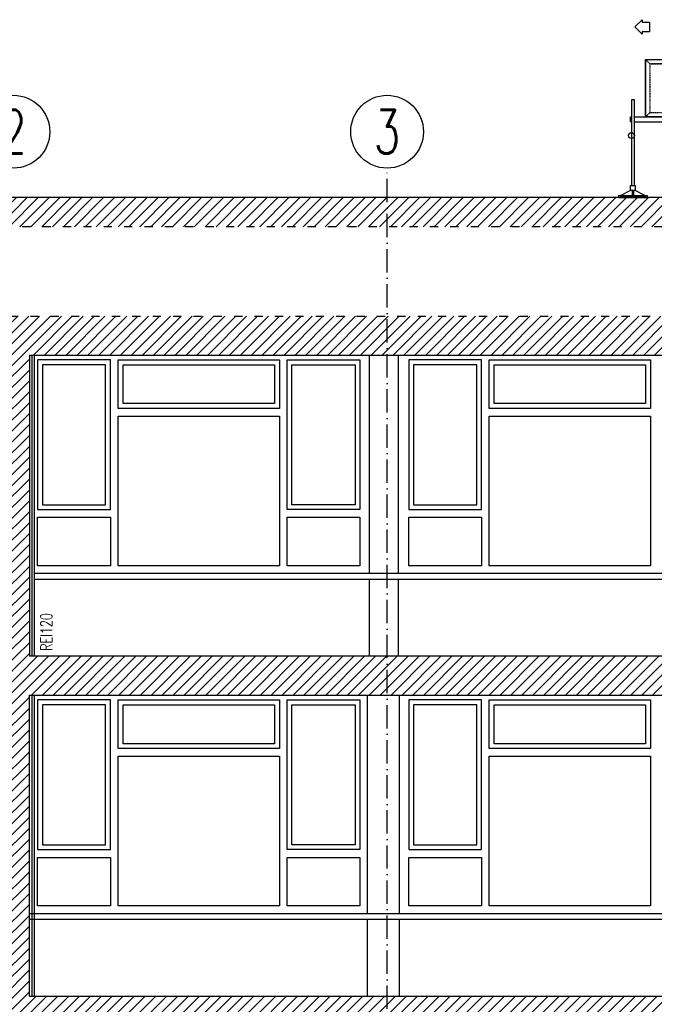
# Model space of a CAD drawing. Header units: millimetres. Extents: x 167273 to 188273, y -125105 to -88145.
# Tile 74 of 210: x 171948 to 172602, y -106164 to -105150. Entities that reach past the tile are written whole.
import ezdxf

# ---------------------------------------------------------------- set-up
doc = ezdxf.new("R2010")
doc.units = ezdxf.units.MM
for name, pattern in [('ACAD_ISO03W100', [30, 12, -18]), ('ACAD_ISO10W100', [18, 12, -3, 0, -3]), ('DASHED', [0.75, 0.5, -0.25]), ('WENT_2', [1.5, 0.5, -1])]:
    doc.linetypes.add(name, pattern=pattern)
for name, color, linetype in [('!_ppoz', 10, 'Continuous'), ('a-op_leader', 9, 'Continuous'), ('a-osie', 1, 'ACAD_ISO10W100'), ('b-cienka', 9, 'Continuous'), ('b-przerywana2', 2, 'ACAD_ISO03W100'), ('b-ściany', 2, 'Continuous'), ('FLUID-C-3-HID', 7, 'Continuous'), ('h-hatch', 8, 'Continuous'), ('strzalka', 7, 'Continuous')]:
    doc.layers.add(name, color=color, linetype=linetype)
doc.layers.add('FLUID-C-3', color=90, linetype='Continuous', lineweight=30)
doc.styles.add('PPAB_100', font='romans.shx', dxfattribs={"width": 0.7, "height": 12})
pattern_1 = [(45, (0, 10000), (-5.61266008, 5.61266008), [])]

# ---------------------------------------------------------------- blocks, each defined once
blk = doc.blocks.new('*U899')
at = {"color": 0, "linetype": 'ByBlock', "lineweight": -2}
for p, q in [((0, 150, 250), (0, 195, 295)), ((0, 195, -295), (0, 150, -250)), ((0, -150, 250), (0, 150, 250)), ((0, 150, 250), (0, 150, -250)), ((0, 150, -250), (0, -150, -250)), ((0, -195, 295), (0, -150, 250)), ((0, -150, -250), (0, -150, 250)), ((0, -195, -295), (0, -150, -250))]:
    blk.add_line(p, q, dxfattribs=at)
at = {"linetype": 'Continuous', "lineweight": -2}
for p, q in [((0, 195, 295), (0, -195, 295)), ((0, 195, -295), (0, 195, 295)), ((0, -195, -295), (0, 195, -295)), ((0, -195, 295), (0, -195, -295))]:
    blk.add_line(p, q, dxfattribs=at)
blk = doc.blocks.new('*U900')
at = {"linetype": 'Continuous', "lineweight": -2}
for p, q in [((0, 295, -295), (0, 295, 295)), ((0, 295, 295), (0, -95, 295)), ((0, -300, 250), (0, -300, 295)), ((0, -300, -250), (0, -300, 250)), ((0, -300, -295), (0, -300, -250))]:
    blk.add_line(p, q, dxfattribs=at)
at = {"color": 0, "linetype": 'ByBlock', "lineweight": -2}
for p, q in [((0, 250, -250), (0, -50, -250)), ((0, -50, 250), (0, -50, -250)), ((0, -250, -250), (0, -95, -250)), ((0, -250, 250), (0, -95, 250)), ((0, -300, 250), (0, -250, 250)), ((0, -250, -250), (0, -300, -250))]:
    blk.add_line(p, q, dxfattribs=at)
at = {"layer": 'FLUID-C-3-HID', "linetype": 'DASHED', "lineweight": -3}
blk.add_line((0, -50, -250), (0, -95, -250), dxfattribs=at)

msp = doc.modelspace()

# ---------------------------------------------------------------- hatches: boundary and pattern name
at = {"layer": 'h-hatch'}
h = msp.add_hatch(dxfattribs=at)
h.set_pattern_fill('ANSI31', color=256, scale=2.5, style=0)
h.set_pattern_definition(pattern_1)
h.paths.add_polyline_path([(179254.44, -105381.35), (179249.44, -105381.35), (179249.44, -105375.35), (179249.44, -105365.35), (179252.44, -105365.35), (179252.44, -105360.35), (178784.44, -105333.35), (171451.44, -105333.35), (170983.44, -105360.35), (170983.44, -105365.35), (170986.44, -105365.35), (170986.44, -105375.35), (170986.44, -105381.35), (170976.44, -105381.35), (170976.44, -105495.35), (171531.44, -105495.35), (171531.44, -105600.35), (171559.44, -105600.35), (171559.44, -105495.35), (171928.44, -105495.35), (171928.44, -105805.35), (171958.44, -105805.35), (171958.44, -105495.35), (172693.44, -105495.35), (172693.44, -105805.35), (172720.44, -105805.35), (172720.44, -105495.35), (173453.44, -105495.35), (173453.44, -105805.35), (173484.44, -105805.35), (173484.44, -105495.35), (174218.44, -105495.35), (174218.44, -105600.35), (174235.44, -105600.35), (174235.44, -105495.35), (174598.44, -105495.35), (174598.44, -105600.35), (174626.44, -105600.35), (174626.44, -105495.35), (175365.44, -105495.35), (175365.44, -105600.35), (175395.44, -105600.35), (175395.44, -105495.35), (175748.44, -105495.35), (175748.44, -105600.35), (175779.44, -105600.35), (175779.44, -105495.35), (176515.44, -105495.35), (176515.44, -105805.35), (176546.44, -105805.35), (176546.44, -105495.35), (176718.44, -105495.35), (176718.44, -105805.35), (176745.44, -105805.35), (176745.44, -105495.35), (177672.44, -105495.35), (177672.44, -105805.35), (177703.44, -105805.35), (177703.44, -105495.35), (178442.44, -105495.35), (178442.44, -105805.35), (178472.44, -105805.35), (178472.44, -105495.35), (178826.44, -105495.35), (178826.44, -105600.35), (178835.44, -105600.35), (178835.44, -105495.35), (179211.44, -105495.35), (179211.44, -105805.35), (179254.44, -105805.35)])
h.paths.add_polyline_path([(171014.44, -105455.35), (171014.44, -105388.61), (171446.32, -105363.35), (178783.58, -105363.35), (179211.44, -105388.04), (179211.44, -105455.35)], flags=16)
h = msp.add_hatch(dxfattribs=at)
h.set_pattern_fill('ANSI31', color=256, scale=2.5, style=0)
h.set_pattern_definition(pattern_1)
h.paths.add_polyline_path([(172720.44, -105805.35), (171392.44, -105805.35), (171392.44, -105837.35), (171412.44, -105837.35), (171412.44, -105817.35), (171531.44, -105817.35), (171531.44, -105950.35), (171559.44, -105950.35), (171559.44, -105845.35), (171928.44, -105845.35), (171928.44, -106155.35), (171958.44, -106155.35), (171958.44, -105845.35), (172690.44, -105845.35), (172690.44, -106155.35), (172720.44, -106155.35), (172720.44, -106005.35), (172837.07, -106005.35), (173125.59, -106155.35), (173162.44, -106155.35), (173162.44, -106139.44), (173131.84, -106139.44), (173131.84, -106123.53), (173101.24, -106123.53), (173101.24, -106107.62), (173070.64, -106107.62), (173070.64, -106091.72), (173040.04, -106091.72), (173040.04, -106075.81), (173009.44, -106075.81), (173009.44, -106059.9), (172978.84, -106059.9), (172978.84, -106043.99), (172948.24, -106043.99), (172948.24, -106028.08), (172917.64, -106028.08), (172917.64, -106012.17), (172887.04, -106012.17), (172887.04, -105996.26), (172856.44, -105996.26), (172856.44, -105980.35), (172720.44, -105980.35)])
h = msp.add_hatch(dxfattribs=at)
h.set_pattern_fill('ANSI31', color=256, scale=2.5, style=0)
h.set_pattern_definition(pattern_1)
h.paths.add_polyline_path([(172720.44, -106155.35), (171371.43, -106155.35), (171391.44, -106166.29), (171391.44, -106187.35), (171411.44, -106187.35), (171411.44, -106167.35), (171531.44, -106167.35), (171531.44, -106355.35), (171544.44, -106355.35), (171544.44, -106505.35), (171559.44, -106505.35), (171559.44, -106195.35), (171928.44, -106195.35), (171928.44, -106505.35), (171958.44, -106505.35), (171958.44, -106195.35), (172689.44, -106195.35), (172689.44, -106505.35), (172720.44, -106505.35), (172720.44, -106355.35), (172836.04, -106355.35), (173125.49, -106505.35), (173162.44, -106505.35), (173162.44, -106489.44), (173131.74, -106489.44), (173131.74, -106473.53), (173101.04, -106473.53), (173101.04, -106457.62), (173070.34, -106457.62), (173070.34, -106441.72), (173039.64, -106441.72), (173039.64, -106425.81), (173008.94, -106425.81), (173008.94, -106409.9), (172978.24, -106409.9), (172978.24, -106393.99), (172947.54, -106393.99), (172947.54, -106378.08), (172916.84, -106378.08), (172916.84, -106362.17), (172886.14, -106362.17), (172886.14, -106346.26), (172855.44, -106346.26), (172855.44, -106330.35), (172720.44, -106330.35)])

# ---------------------------------------------------------------- linework, layer by layer
at = {"layer": '!_ppoz', "ltscale": 2}
for p, q in [((171963.44, -105495.35), (171963.44, -105805.35)), ((171963.44, -105845.35), (171963.44, -106155.35))]:
    msp.add_line(p, q, dxfattribs=at)
for points in [[(171960.94, -105495.35), (171960.94, -105805.35)], [(171960.94, -105845.35), (171960.94, -106155.35)]]:
    msp.add_lwpolyline(points, dxfattribs=at)
at = {"layer": 'a-op_leader'}
msp.add_circle((172578.62, -105269.53), 3, dxfattribs=at)
at = {"layer": 'a-osie', "ltscale": 2}
msp.add_line((172326.94, -106890.35), (172326.94, -105303.03), dxfattribs=at)
at = {"layer": 'a-osie', "linetype": 'Continuous'}
for centre in [(171941.94, -105265.53), (172326.94, -105265.53)]:
    msp.add_circle(centre, 37.5, dxfattribs=at)
at = {"layer": 'b-cienka', "lineweight": 30, "ltscale": 50}
for p, q in [((172581.62, -105250.35), (172656.12, -105250.35)), ((172581.62, -105255.35), (172656.12, -105255.35))]:
    msp.add_line(p, q, dxfattribs=at)
at = {"layer": 'b-cienka'}
for p, q in [((172308.44, -105495.35), (172308.44, -105720.35)), ((172338.44, -105495.35), (172338.44, -105720.35)), ((172693.44, -105720.35), (171963.44, -105720.35)), ((172693.44, -105726.35), (171963.44, -105726.35)), ((172308.44, -105726.35), (172308.44, -105805.35)), ((172338.44, -105726.35), (172338.44, -105805.35)), ((172306.44, -105845.35), (172306.44, -106070.35)), ((172339.44, -105845.35), (172339.44, -106070.35)), ((172690.44, -106070.35), (171958.44, -106070.35)), ((172690.44, -106076.35), (171958.44, -106076.35)), ((172306.44, -106076.35), (172306.44, -106155.35)), ((172339.44, -106076.35), (172339.44, -106155.35))]:
    msp.add_line(p, q, dxfattribs=at)
at = {"layer": 'b-cienka', "lineweight": 30, "ltscale": 50}
for points in [[(172578.62, -105320.85), (172581.62, -105320.85), (172581.62, -105232.85), (172578.62, -105232.85)], [(172582.62, -105320.85), (172582.62, -105325.85), (172577.62, -105325.85), (172577.62, -105320.85)], [(172565.12, -105333.35), (172595.12, -105333.35), (172595.12, -105331.35), (172565.12, -105331.35)], [(172567.12, -105331.35), (172593.12, -105331.35), (172582.62, -105325.85), (172577.62, -105325.85)], [(172579.62, -105325.85), (172580.62, -105325.85), (172580.62, -105331.35), (172579.62, -105331.35)]]:
    msp.add_lwpolyline(points, close=True, dxfattribs=at)
msp.add_lwpolyline([(172578.62, -105255.35), (172577.62, -105255.35), (172577.62, -105250.35), (172578.62, -105250.35)], dxfattribs=at)
at = {"layer": 'b-przerywana2', "ltscale": 0.7}
for p, q in [((178784.44, -105363.35), (171446.32, -105363.35)), ((171014.44, -105455.35), (179211.44, -105455.35))]:
    msp.add_line(p, q, dxfattribs=at)
at = {"layer": 'b-ściany'}
for p, q in [((178784.44, -105333.35), (171451.44, -105333.35)), ((171958.44, -105495.35), (172693.44, -105495.35)), ((171958.44, -105495.35), (171958.44, -105805.35)), ((172693.44, -105805.35), (171958.44, -105805.35)), ((171958.44, -105845.35), (172690.44, -105845.35)), ((171958.44, -106155.35), (171958.44, -105845.35)), ((172690.44, -106155.35), (171958.44, -106155.35))]:
    msp.add_line(p, q, dxfattribs=at)
at = {"layer": 'h-hatch'}
for points in [[(171966.94, -105654.35), (172041.94, -105654.35), (172041.94, -105500.35), (171966.94, -105500.35)], [(171971.94, -105649.35), (172036.94, -105649.35), (172036.94, -105505.35), (171971.94, -105505.35)], [(172049.94, -105500.35), (172215.94, -105500.35), (172215.94, -105550.35), (172049.94, -105550.35)], [(172054.94, -105505.35), (172210.94, -105505.35), (172210.94, -105545.35), (172054.94, -105545.35)], [(172223.94, -105500.35), (172298.94, -105500.35), (172298.94, -105654.35), (172223.94, -105654.35)], [(172228.94, -105505.35), (172293.94, -105505.35), (172293.94, -105649.35), (172228.94, -105649.35)], [(172349.19, -105654.35), (172424.19, -105654.35), (172424.19, -105500.35), (172349.19, -105500.35)], [(172354.19, -105649.35), (172419.19, -105649.35), (172419.19, -105505.35), (172354.19, -105505.35)], [(172432.19, -105500.35), (172598.19, -105500.35), (172598.19, -105550.35), (172432.19, -105550.35)], [(172437.19, -105505.35), (172593.19, -105505.35), (172593.19, -105545.35), (172437.19, -105545.35)], [(172049.94, -105558.35), (172215.94, -105558.35), (172215.94, -105712.35), (172049.94, -105712.35)], [(172432.19, -105558.35), (172598.19, -105558.35), (172598.19, -105712.35), (172432.19, -105712.35)], [(171966.94, -105662.35), (172041.94, -105662.35), (172041.94, -105712.35), (171966.94, -105712.35)], [(172223.94, -105662.35), (172298.94, -105662.35), (172298.94, -105712.35), (172223.94, -105712.35)], [(172349.19, -105662.35), (172424.19, -105662.35), (172424.19, -105712.35), (172349.19, -105712.35)], [(171966.94, -106004.35), (172041.94, -106004.35), (172041.94, -105850.35), (171966.94, -105850.35)], [(172049.94, -105850.35), (172215.94, -105850.35), (172215.94, -105900.35), (172049.94, -105900.35)], [(172223.94, -105850.35), (172298.94, -105850.35), (172298.94, -106004.35), (172223.94, -106004.35)], [(172349.19, -106004.35), (172424.19, -106004.35), (172424.19, -105850.35), (172349.19, -105850.35)], [(172432.19, -105850.35), (172598.19, -105850.35), (172598.19, -105900.35), (172432.19, -105900.35)], [(171971.94, -105999.35), (172036.94, -105999.35), (172036.94, -105855.35), (171971.94, -105855.35)], [(172054.94, -105855.35), (172210.94, -105855.35), (172210.94, -105895.35), (172054.94, -105895.35)], [(172228.94, -105855.35), (172293.94, -105855.35), (172293.94, -105999.35), (172228.94, -105999.35)], [(172354.19, -105999.35), (172419.19, -105999.35), (172419.19, -105855.35), (172354.19, -105855.35)], [(172437.19, -105855.35), (172593.19, -105855.35), (172593.19, -105895.35), (172437.19, -105895.35)], [(172049.94, -105908.35), (172215.94, -105908.35), (172215.94, -106062.35), (172049.94, -106062.35)], [(172432.19, -105908.35), (172598.19, -105908.35), (172598.19, -106062.35), (172432.19, -106062.35)], [(171966.94, -106012.35), (172041.94, -106012.35), (172041.94, -106062.35), (171966.94, -106062.35)], [(172223.94, -106012.35), (172298.94, -106012.35), (172298.94, -106062.35), (172223.94, -106062.35)], [(172349.19, -106012.35), (172424.19, -106012.35), (172424.19, -106062.35), (172349.19, -106062.35)]]:
    msp.add_lwpolyline(points, close=True, dxfattribs=at)
at = {"layer": 'strzalka'}
for p, q in [((172582.12, -105157.73), (172589.62, -105150.23)), ((172589.62, -105150.23), (172589.62, -105152.73)), ((172589.62, -105152.73), (172597.12, -105152.73)), ((172597.12, -105152.73), (172597.12, -105162.73)), ((172589.62, -105165.23), (172582.12, -105157.73)), ((172597.12, -105162.73), (172589.62, -105162.73)), ((172589.62, -105162.73), (172589.62, -105165.23))]:
    msp.add_line(p, q, dxfattribs=at)

# ---------------------------------------------------------------- block references
at = {"layer": 'FLUID-C-3', "linetype": 'WENT_2', "extrusion": (1.4635e-13, 1, -1.83697e-16), "xscale": 0.09999999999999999, "yscale": 0.09999999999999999, "zscale": 0.1000000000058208, "rotation": 270}
msp.add_blockref('*U899', (-172612.62, 4385.02, -105220.75), dxfattribs=at)
at = {"layer": 'FLUID-C-3', "linetype": 'WENT_2', "extrusion": (-1.46166e-13, -1, 1.83697e-16), "xscale": 0.09999999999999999, "yscale": 0.09999999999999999, "zscale": 0.1000000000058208, "rotation": 90}
msp.add_blockref('*U900', (172622.62, 4242.52, 105220.75), dxfattribs=at)

# ---------------------------------------------------------------- texts
at = {"layer": '!_ppoz', "insert": (171975.89, -105799.85), "char_height": 12, "width": 2937.189, "attachment_point": 4, "rotation": 90, "style": 'PPAB_100'}
msp.add_mtext('{\\Fromans.shx|c238;REI120}', dxfattribs=at)
at = {"layer": 'a-osie', "linetype": 'ACAD_ISO10W100', "char_height": 45, "width": 4405.7835, "attachment_point": 5, "style": 'PPAB_100'}
for s, insert in [('2', (171941.94, -105265.53)), ('3', (172326.94, -105265.53))]:
    msp.add_mtext(s, dxfattribs=dict(at, insert=insert))

doc.saveas('drawing.dxf')
